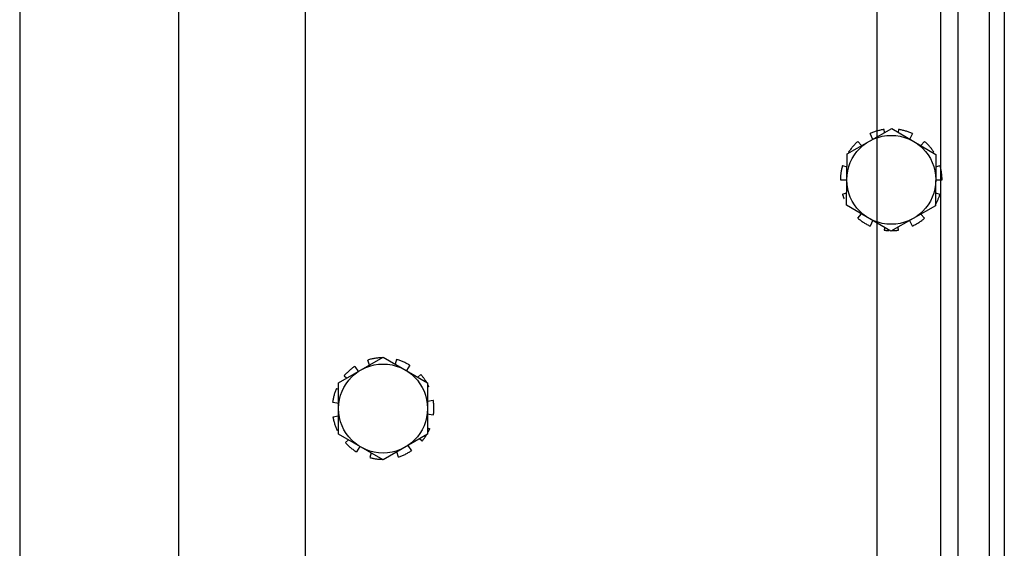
# Model space of a CAD drawing. Header units: millimetres. Extents: x 132157 to 155303, y 33763 to 45643.
# Tile 14 of 256: x 141045 to 141097, y 34833 to 34860. Entities that reach past the tile are written whole.
import ezdxf

# ---------------------------------------------------------------- set-up
doc = ezdxf.new("R2010")
doc.units = ezdxf.units.MM
doc.header["$LTSCALE"] = 20
doc.linetypes.add('ČÁRKOVANÁ2', pattern=[9.525, 6.35, -3.175])
for name, color, linetype in [('KONSTRUKCE', 30, 'Continuous'), ('PŘEJEZD', 7, 'ČÁRKOVANÁ2'), ('VODÍTKA', 36, 'Continuous')]:
    doc.layers.add(name, color=color, linetype=linetype)

msp = doc.modelspace()

# ---------------------------------------------------------------- linework, layer by layer
at = {"layer": 'KONSTRUKCE'}
for p, q in [((141053.1698, 36140.5921), (141053.1698, 34484.9275)), ((141044.8345, 36050.5154), (141044.8345, 34536.2395))]:
    msp.add_line(p, q, dxfattribs=at)
at = {"layer": 'PŘEJEZD'}
for p, q in [((141096.5031, 34941.6316), (141096.5031, 34479.8449)), ((141094.0631, 34894.0716), (141094.0631, 34527.4049)), ((141095.7031, 34894.0716), (141095.7031, 34527.4049))]:
    msp.add_line(p, q, dxfattribs=at)
at = {"layer": 'PŘEJEZD', "ltscale": 0.5}
for p, q in [((141088.2509, 34853.2973), (141090.5984, 34854.6196)), ((141089.604, 34854.0404), (141089.462, 34854.3512)), ((141090.2136, 34854.4029), (141090.1903, 34854.565)), ((141090.5984, 34854.6196), (141092.9173, 34853.2477)), ((141090.9493, 34854.565), (141090.929, 34854.424)), ((141091.6776, 34854.3512), (141091.5337, 34854.0361)), ((141088.8235, 34853.9408), (141089.0104, 34853.7251)), ((141092.1228, 34853.7178), (141092.3161, 34853.9408)), ((141088.2223, 34850.6032), (141088.2509, 34853.2973)), ((141092.9173, 34853.2477), (141092.8887, 34850.5536)), ((141088.0112, 34852.6768), (141088.2436, 34852.6085)), ((141092.9106, 34852.6128), (141093.1284, 34852.6768)), ((141087.9031, 34851.9255), (141088.2366, 34851.9255)), ((141092.903, 34851.9255), (141093.2365, 34851.9255)), ((141088.0112, 34851.1742), (141088.229, 34851.2382)), ((141092.896, 34851.2424), (141093.1284, 34851.1742)), ((141090.5412, 34849.2313), (141088.2223, 34850.6032)), ((141092.8887, 34850.5536), (141090.5412, 34849.2313)), ((141088.8235, 34849.9101), (141089.0168, 34850.1332)), ((141092.1292, 34850.1258), (141092.3161, 34849.9101)), ((141089.6059, 34849.8149), (141089.462, 34849.4998)), ((141091.6776, 34849.4998), (141091.5356, 34849.8106)), ((141090.2106, 34849.4269), (141090.1903, 34849.286)), ((141090.9493, 34849.286), (141090.926, 34849.4481)), ((141061.5698, 34841.2726), (141063.9031, 34842.6198)), ((141063.1841, 34842.2046), (141063.1008, 34842.4686)), ((141063.9031, 34842.6198), (141066.2365, 34841.2726)), ((141064.603, 34842.4986), (141064.5365, 34842.2541)), ((141062.4168, 34842.1395), (141062.6056, 34841.8583)), ((141065.2996, 34842.1972), (141065.1246, 34841.9125)), ((141061.5698, 34838.5783), (141061.5698, 34841.2726)), ((141061.9915, 34841.5161), (141061.8532, 34841.6311)), ((141065.7242, 34841.5684), (141065.8831, 34841.7118)), ((141066.2365, 34841.2726), (141066.2365, 34838.5783)), ((141061.4558, 34840.9845), (141061.5698, 34840.9351)), ((141066.3062, 34841.0816), (141066.2365, 34841.0481)), ((141061.2565, 34840.2521), (141061.6048, 34840.2091)), ((141066.2365, 34840.3088), (141066.5345, 34840.3577)), ((141061.2717, 34839.4932), (141061.5698, 34839.5422)), ((141066.2015, 34839.6419), (141066.5497, 34839.5989)), ((141061.5698, 34838.8029), (141061.5001, 34838.7694)), ((141066.2365, 34838.9158), (141066.3505, 34838.8665)), ((141063.9031, 34837.2312), (141061.5698, 34838.5783)), ((141061.9232, 34838.1392), (141062.0821, 34838.2826)), ((141066.2365, 34838.5783), (141063.9031, 34837.2312)), ((141065.953, 34838.2199), (141065.8148, 34838.3349)), ((141062.6817, 34837.9384), (141062.5066, 34837.6537)), ((141064.7055, 34837.3824), (141064.6222, 34837.6463)), ((141065.2007, 34837.9926), (141065.3895, 34837.7114)), ((141063.2697, 34837.5969), (141063.2032, 34837.3523))]:
    msp.add_line(p, q, dxfattribs=at)
for centre in [(141090.5698, 34851.9255), (141063.9031, 34839.9255)]:
    msp.add_circle(centre, 2.3333, dxfattribs=at)
for centre, start, end in [((141090.5698, 34851.9255), 98.18182, 114.54545), ((141090.5698, 34851.9255), 65.45455, 81.81818), ((141090.5698, 34851.9255), 130.90909, 147.27273), ((141090.5698, 34851.9255), 32.72727, 49.09091), ((141090.5698, 34851.9255), 163.63636, 180), ((141090.5698, 34851.9255), 0, 16.36364), ((141090.5698, 34851.9255), 196.36364, 201.81813), ((141090.5698, 34851.9255), 330.55123, 343.63636), ((141090.5698, 34851.9255), 229.09091, 245.45455), ((141090.5698, 34851.9255), 294.54545, 310.90909), ((141090.5698, 34851.9255), 261.81818, 267.27268), ((141090.5698, 34851.9255), 270.54889, 278.18182), ((141063.9031, 34839.9255), 91.1471, 107.51074), ((141063.9031, 34839.9255), 58.41983, 74.78346), ((141063.9031, 34839.9255), 123.87437, 140.23801), ((141063.9031, 34839.9255), 30.0184, 42.05619), ((141063.9031, 34839.9255), 156.60164, 172.96528), ((141063.9031, 34839.9255), 25.69255, 28.84271), ((141063.9031, 34839.9255), 352.96528, 9.32892), ((141063.9031, 34839.9255), 189.32892, 205.69255), ((141063.9031, 34839.9255), 331.05295, 336.60164), ((141063.9031, 34839.9255), 222.05619, 238.41983), ((141063.9031, 34839.9255), 320.23801, 328.84017), ((141063.9031, 34839.9255), 287.51074, 303.87437), ((141063.9031, 34839.9255), 254.78346, 268.83672)]:
    msp.add_arc(centre, 2.6667, start, end, dxfattribs=at)
at = {"layer": 'VODÍTKA', "ltscale": 0.5}
for p, q in [((141059.8365, 34309.2588), (141059.8365, 40699.2588)), ((141089.8365, 34309.2588), (141089.8365, 40699.2588)), ((141093.1698, 34309.2588), (141093.1698, 40699.2588))]:
    msp.add_line(p, q, dxfattribs=at)

doc.saveas('drawing.dxf')
